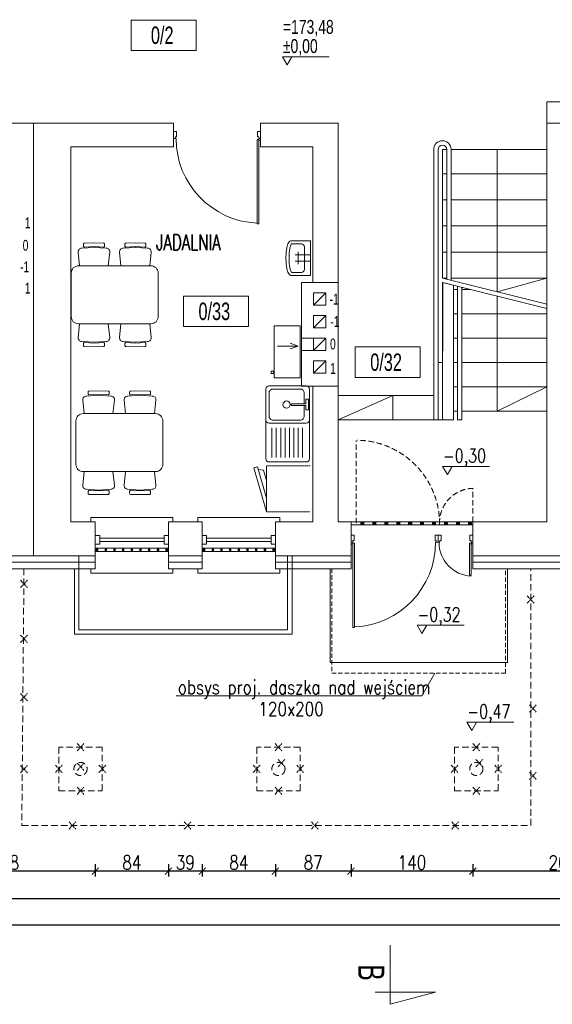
# Model space of a CAD drawing. Header units: millimetres. Extents: x 6354466 to 6508314, y -1889048 to -1342748.
# Tile 56 of 134: x 6389261 to 6395384, y -1765848 to -1754533. Entities that reach past the tile are written whole.
import ezdxf
from ezdxf.enums import TextEntityAlignment as Align

# ---------------------------------------------------------------- set-up
doc = ezdxf.new("R2010")
doc.units = ezdxf.units.MM
doc.header["$PDMODE"] = 3
doc.header["$PDSIZE"] = 10
for name, pattern in [('CENTER', [50.8, 31.75, -6.35, 6.35, -6.35]), ('DASHED2', [0.375, 0.25, -0.125]), ('HIDDEN', [0.375, 0.25, -0.125])]:
    doc.linetypes.add(name, pattern=pattern)
for name, color, linetype, lineweight in [('drzwi istn', 163, 'Continuous', 5), ('L-2', 167, 'Continuous', 13), ('L-3', 10, 'Continuous', 18), ('L-4', 92, 'Continuous', 20), ('L-5', 152, 'Continuous', 9), ('L-AXIS', 10, 'CENTER', 18), ('L-DIM', 252, 'Continuous', 5), ('L-DRZWI', 146, 'Continuous', 13), ('L-ISTNIEJĄCE BUDYNKI', 167, 'Continuous', 5), ('L-OPIS', 142, 'Continuous', 9), ('L-Wyburzenia', 253, 'HIDDEN', 5), ('łóżka', 230, 'Continuous', 9)]:
    doc.layers.add(name, color=color, linetype=linetype, lineweight=lineweight)
doc.layers.add('L-9', color=11, linetype='Continuous', plot=False)
doc.styles.add('125', font='cdmsimpl.shx', dxfattribs={"width": 0.7, "height": 125})
doc.styles.add('160', font='simplex.shx', dxfattribs={"width": 0.8, "height": 160})
doc.styles.add('200', font='cdmsimpl.shx', dxfattribs={"width": 0.7, "height": 200})
doc.styles.add('250', font='cdmsimpl.shx', dxfattribs={"width": 0.7, "height": 250})
doc.styles.add('SIM-DIM', font='simplex.shx', dxfattribs={"width": 0.7, "bigfont": 'cdmbigpl.shx'})
doc.linetypes.add('BATTING', pattern='A,0.00254,-2.54,[134,ltypeshp.shx,S=2.54,R=0,X=-2.54,Y=0],-5.08,[134,ltypeshp.shx,S=2.54,R=180,X=2.54,Y=0],-2.54', length=10.16254)
doc.dimstyles.new('160', dxfattribs={"dimtxt": 160, "dimasz": 80, "dimexe": 60, "dimexo": 3, "dimgap": 18, "dimtad": 1, "dimdec": 0, "dimlfac": 0.1, "dimrnd": 1, "dimtxsty": '160', "dimblk": 'ARCHTICK', "dimcen": 2.5, "dimdle": 30, "dimadec": 0, "dimazin": 0, "dimtfac": 1, "dimtdec": 0, "dimtix": 1, "dimtmove": 2, "dimatfit": 0, "dimldrblk": 'NONE', "dimfxl": 0, "dimarcsym": 0})

# ---------------------------------------------------------------- blocks, each defined once
blk = doc.blocks.new('*U5')
for p, q in [((-5, 0), (-5, -5)), ((5, -5), (5, 0)), ((-5, -5), (5, -5)), ((-2, -5), (-2, -79)), ((2, -5), (2, -79)), ((-5, -84), (-5, -79)), ((-5, -79), (5, -79)), ((5, -79), (5, -84))]:
    blk.add_line(p, q)
blk = doc.blocks.new('PMUI_DRZWI8')
for p, q in [((-40, 50), (-40, 1020)), ((-40, 1020), (-20, 1020)), ((-20, 1020), (-20, 50)), ((-1000, -40), (-1000, 40)), ((-1000, 40), (-980, 40)), ((-980, 40), (-980, 20)), ((-980, 20), (-965, 20)), ((-965, 20), (-965, -40)), ((-20, 50), (-40, 50)), ((-20, 20), (-35, 20)), ((-35, 20), (-35, -40)), ((-20, 50), (-20, 60)), ((0, 40), (-20, 40)), ((-20, 40), (-20, 20)), ((-965, -40), (-1000, -40)), ((-35, -40), (0, -40))]:
    blk.add_line(p, q)
for points in [[(-20, 50), (-20, 1020)], [(0, -40), (0, 40)]]:
    blk.add_lwpolyline(points)
blk.add_circle((-10, 50), 10)
blk.add_arc((2, 39), 974, 92.7258, 179.9542)
blk = doc.blocks.new('PMUI_DRZWI9')
for p, q in [((-40, 50), (-40, 420)), ((-40, 420), (-20, 420)), ((-20, 420), (-20, 50)), ((-400, -40), (-400, 40)), ((-400, 40), (-380, 40)), ((-380, 40), (-380, 20)), ((-380, 20), (-365, 20)), ((-365, 20), (-365, -40)), ((-20, 50), (-40, 50)), ((-20, 20), (-35, 20)), ((-35, 20), (-35, -40)), ((-20, 50), (-20, 60)), ((0, 40), (-20, 40)), ((-20, 40), (-20, 20)), ((-365, -40), (-400, -40)), ((-35, -40), (0, -40))]:
    blk.add_line(p, q)
for points in [[(-20, 50), (-20, 420)], [(0, -40), (0, 40)]]:
    blk.add_lwpolyline(points)
blk.add_circle((-10, 50), 10)
blk.add_arc((1, 40), 390, 92.7258, 179.9542)
blk = doc.blocks.new('PMUI_DRZWI10')
for p, q in [((-1000, 40), (-1000, -40)), ((-965, 40), (-1000, 40)), ((-965, -20), (-965, 40)), ((-35, -20), (-35, 40)), ((-35, 40), (0, 40)), ((-1000, -40), (-980, -40)), ((-980, -40), (-980, -20)), ((-980, -20), (-965, -20)), ((-20, -50), (-40, -50)), ((-40, -50), (-40, -1020)), ((-20, -20), (-35, -20)), ((-20, -40), (-20, -20)), ((0, -40), (-20, -40)), ((-20, -50), (-20, -60)), ((-20, -1020), (-20, -50)), ((-40, -1020), (-20, -1020))]:
    blk.add_line(p, q)
for points in [[(0, 40), (0, -40)], [(-20, -50), (-20, -1020)]]:
    blk.add_lwpolyline(points)
blk.add_circle((-10, -50), 10)
blk.add_arc((2, -39), 974, 180.0458, 267.2742)
blk = doc.blocks.new('zlewwwf')
at = {"lineweight": 9}
for points in [[(124.5, 255.3), (124.5, 175.1)], [(171, 258.9), (127.9, 258.9)], [(132.5, 254), (132.5, 219.7)], [(137.5, 254), (137.5, 219.7)], [(142.5, 254), (142.5, 219.7)], [(147.5, 254), (147.5, 219.7)], [(152.5, 254), (152.5, 219.7)], [(157.5, 254), (157.5, 219.7)], [(162.5, 254), (162.5, 219.7)], [(167.5, 254), (167.5, 219.7)], [(174.4, 211.3), (174.4, 255.3)]]:
    blk.add_lwpolyline(points, dxfattribs=at)
blk.add_lwpolyline([(170.9, 171.6), (128, 171.6, -0.414214), (124.5, 175.1), (124.5, 210.9, -0.414214), (128, 214.4), (170.9, 214.4, -0.414214), (174.5, 210.9), (174.5, 175.1, -0.414214)], format="xyb", close=True)
blk.add_lwpolyline([(130.4, 192), (130.4, 179.9, 0.414214), (135.2, 175.1), (166.1, 175.1, 0.414214), (170.9, 179.9), (170.9, 206.1, 0.414214), (166.1, 210.9), (135.2, 210.9, 0.414214), (130.4, 206.1), (130.4, 194)], format="xyb")
blk.add_lwpolyline([(128.6, 194), (145.3, 194), (145.3, 192), (128.6, 192), (128.6, 186.9), (125.6, 186.9), (125.6, 199), (128.6, 199)], close=True)
at = {"linetype": 'Continuous'}
blk.add_circle((150.7, 193), 4.17, dxfattribs=at)
at = {"lineweight": 9}
for centre, start, end in [((128, 255.3), 87.4314, 180), ((170.9, 255.3), 0, 92.5686)]:
    blk.add_arc(centre, 3.57, start, end, dxfattribs=at)
blk = doc.blocks.new('LELELW2')
for points in [[(-29084.3, 5721.7), (-29094, 5721.2, -0.414214), (-29095.1, 5722.3), (-29095.1, 5724.2, -0.414214), (-29094, 5725.3), (-29084.5, 5725.6), (-29074.6, 5725.3, -0.414214), (-29073.5, 5724.2), (-29073.5, 5722.3, -0.414214), (-29074.6, 5721.2)], [(-29041.5, 5721.7), (-29031.8, 5721.2, 0.414214), (-29030.7, 5722.3), (-29030.7, 5724.2, 0.414214), (-29031.8, 5725.3), (-29041.3, 5725.6), (-29051.2, 5725.3, 0.414214), (-29052.3, 5724.2), (-29052.3, 5722.3, 0.414214), (-29051.2, 5721.2)], [(-29100.4, 5641.9), (-29025.4, 5641.9, 0.414214), (-29017.9, 5649.4), (-29017.9, 5694.4, 0.414214), (-29025.4, 5701.9), (-29100.4, 5701.9, 0.414214), (-29107.9, 5694.4), (-29107.9, 5649.4, 0.414214)], [(-29084.3, 5622), (-29094, 5622.5, 0.414214), (-29095.1, 5621.4), (-29095.1, 5619.5, 0.414214), (-29094, 5618.4), (-29084.5, 5618.1), (-29074.6, 5618.4, 0.414214), (-29073.5, 5619.5), (-29073.5, 5621.4, 0.414214), (-29074.6, 5622.5)], [(-29041.5, 5622), (-29031.8, 5622.5, -0.414214), (-29030.7, 5621.4), (-29030.7, 5619.5, -0.414214), (-29031.8, 5618.4), (-29041.3, 5618.1), (-29051.2, 5618.4, -0.414214), (-29052.3, 5619.5), (-29052.3, 5621.4, -0.414214), (-29051.2, 5622.5)]]:
    blk.add_lwpolyline(points, format="xyb", close=True)
for points in [[(-29099.1, 5701.9), (-29100.7, 5715.9, -0.447008), (-29097, 5720.1), (-29084.3, 5720.9, -0.436507)], [(-29084.3, 5720.9), (-29071.6, 5720.1, -0.447008), (-29067.9, 5715.9), (-29069.4, 5701.9, -0.382162)], [(-29041.5, 5720.9), (-29054.2, 5720.1, 0.447008), (-29057.9, 5715.9), (-29056.3, 5701.9, 0.382162)], [(-29026.6, 5701.9), (-29025.1, 5715.9, 0.447008), (-29028.8, 5720.1), (-29041.5, 5720.9, 0.436507)], [(-29099.1, 5641.9), (-29100.7, 5627.8, 0.447008), (-29097, 5623.6), (-29084.3, 5622.8, 0.436507)], [(-29084.3, 5622.8), (-29071.6, 5623.6, 0.447008), (-29067.9, 5627.8), (-29069.4, 5641.9, 0.382162)], [(-29041.5, 5622.8), (-29054.2, 5623.6, -0.447008), (-29057.9, 5627.8), (-29056.3, 5641.9, -0.382162)], [(-29026.6, 5641.9), (-29025.1, 5627.8, -0.447008), (-29028.8, 5623.6), (-29041.5, 5622.8, -0.436507)]]:
    blk.add_lwpolyline(points, format="xyb")
blk = doc.blocks.new('opis pom')
at = {"color": 0}
blk.add_lwpolyline([(252897, -40977), (253644, -40977), (253644, -41327), (252897, -41327)], close=True, dxfattribs=at)
at = {"layer": 'L-4', "lineweight": 30, "style": '250', "width": 0.7}
blk.add_attdef('2', text='', height=250, dxfattribs=at).set_placement((253252, -41152), align=Align.MIDDLE_CENTER)
blk = doc.blocks.new('LOD-WBUD')
at = {"linetype": 'DASHED2'}
for p, q in [((3, 60), (60, 60)), ((60, 0), (3, 0))]:
    blk.add_line(p, q, dxfattribs=at)
for p, q in [((60, 17.9), (72, 59)), ((60, 0), (76.8, 57.6)), ((60, 41.1), (63.9, 54.4)), ((71, 55.6), (63.9, 54.4)), ((72, 59), (76.8, 57.6))]:
    blk.add_line(p, q)
blk = doc.blocks.new('GTTG')
at = {"ltscale": 8}
blk.add_line((69307, -87536), (69307, -87010), dxfattribs=at)
at = {"ltscale": 8, "xscale": -8.771929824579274, "yscale": 8.771929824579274, "zscale": 8.771929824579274, "rotation": 180}
blk.add_blockref('LOD-WBUD', (68781, -87010), dxfattribs=at)
blk = doc.blocks.new('UMYW-40')
for p, q in [((-22.5, -24), (-22.5, 0)), ((-22.5, 0), (22.5, 0)), ((-18.5, -24), (-18.5, -12)), ((-14.5, -8), (14.5, -8)), ((-4, 0), (-4, -20)), ((4, 0), (4, -20)), ((18.5, -12), (18.5, -24)), ((22.5, 0), (22.5, -24)), ((8, -16), (-8, -16))]:
    blk.add_line(p, q)
for points in [[(-22.5, -24, 0.279373), (-19.7, -28.7, 0.067138), (-13.9, -30.7, 0.030914), (-8, -31.6, 0.022334), (0, -32, 0.022334), (8, -31.6, 0.030914), (13.9, -30.7, 0.067138), (19.7, -28.7, 0.279373), (22.5, -24, 0.279373)], [(-18.5, -24, 0.279373), (-17.8, -25.1, 0.067138), (-13.1, -26.8, 0.030914), (-7.6, -27.7, 0.022334), (0, -28, 0.022334), (7.6, -27.7, 0.030914), (13.1, -26.8, 0.067138), (17.8, -25.1, 0.279373), (18.5, -24, 0.279373)]]:
    blk.add_lwpolyline(points, format="xyb")
for centre, start, end in [((-14.5, -12), 90, 180), ((14.5, -12), 0, 90)]:
    blk.add_arc(centre, 4, start, end)
blk = doc.blocks.new('_ArchTick')
at = {"color": 0, "linetype": 'ByBlock', "const_width": 0.15}
blk.add_lwpolyline([(-0.5, -0.5), (0.5, 0.5)], dxfattribs=at)
blk = doc.blocks.new('*D145')
at = {"layer": 'Defpoints', "color": 0, "transparency": 16777216}
for p in [(6394470, -1760843), (6396540, -1760843), (6394470, -1764318)]:
    blk.add_point(p, dxfattribs=at)
at = {"layer": 'L-DIM', "color": 0, "lineweight": -2, "ltscale": 10, "transparency": 16777216}
for p, q in [((6394470, -1764238), (6394470, -1764378)), ((6396540, -1764238), (6396540, -1764378)), ((6396570, -1764318), (6394440, -1764318))]:
    blk.add_line(p, q, dxfattribs=at)
at = {"layer": 'L-DIM', "color": 0, "linetype": 'ByBlock', "lineweight": -2, "transparency": 16777216, "xscale": 80, "yscale": 80, "zscale": 80, "rotation": 180}
blk.add_blockref('_ArchTick', (6394470, -1764318), dxfattribs=at)
at = {"layer": 'L-DIM', "color": 0, "linetype": 'ByBlock', "lineweight": -2, "transparency": 16777216, "xscale": 80, "yscale": 80, "zscale": 80}
blk.add_blockref('_ArchTick', (6396540, -1764318), dxfattribs=at)
at = {"layer": 'L-DIM', "color": 0, "ltscale": 10, "transparency": 16777216, "insert": (6395505, -1764220), "char_height": 160, "attachment_point": 5, "style": '160'}
blk.add_mtext('207', dxfattribs=at)
blk = doc.blocks.new('_None')
blk = doc.blocks.new('*D146')
at = {"layer": 'Defpoints', "color": 0, "transparency": 16777216}
for p in [(6393070, -1760843), (6394470, -1760843), (6393070, -1764318)]:
    blk.add_point(p, dxfattribs=at)
at = {"layer": 'L-DIM', "color": 0, "lineweight": -2, "ltscale": 10, "transparency": 16777216}
for p, q in [((6393070, -1764238), (6393070, -1764378)), ((6394470, -1764238), (6394470, -1764378)), ((6394500, -1764318), (6393040, -1764318))]:
    blk.add_line(p, q, dxfattribs=at)
at = {"layer": 'L-DIM', "color": 0, "linetype": 'ByBlock', "lineweight": -2, "transparency": 16777216, "xscale": 80, "yscale": 80, "zscale": 80, "rotation": 180}
blk.add_blockref('_ArchTick', (6393070, -1764318), dxfattribs=at)
at = {"layer": 'L-DIM', "color": 0, "linetype": 'ByBlock', "lineweight": -2, "transparency": 16777216, "xscale": 80, "yscale": 80, "zscale": 80}
blk.add_blockref('_ArchTick', (6394470, -1764318), dxfattribs=at)
at = {"layer": 'L-DIM', "color": 0, "ltscale": 10, "transparency": 16777216, "insert": (6393770, -1764220), "char_height": 160, "attachment_point": 5, "style": '160'}
blk.add_mtext('140', dxfattribs=at)
blk = doc.blocks.new('*D147')
at = {"layer": 'Defpoints', "color": 0, "transparency": 16777216}
for p in [(6392200, -1760843), (6393070, -1760843), (6392200, -1764318)]:
    blk.add_point(p, dxfattribs=at)
at = {"layer": 'L-DIM', "color": 0, "lineweight": -2, "ltscale": 10, "transparency": 16777216}
for p, q in [((6392200, -1764238), (6392200, -1764378)), ((6393070, -1764238), (6393070, -1764378)), ((6393100, -1764318), (6392170, -1764318))]:
    blk.add_line(p, q, dxfattribs=at)
at = {"layer": 'L-DIM', "color": 0, "linetype": 'ByBlock', "lineweight": -2, "transparency": 16777216, "xscale": 80, "yscale": 80, "zscale": 80, "rotation": 180}
blk.add_blockref('_ArchTick', (6392200, -1764318), dxfattribs=at)
at = {"layer": 'L-DIM', "color": 0, "linetype": 'ByBlock', "lineweight": -2, "transparency": 16777216, "xscale": 80, "yscale": 80, "zscale": 80}
blk.add_blockref('_ArchTick', (6393070, -1764318), dxfattribs=at)
at = {"layer": 'L-DIM', "color": 0, "ltscale": 10, "transparency": 16777216, "insert": (6392635, -1764220), "char_height": 160, "attachment_point": 5, "style": '160'}
blk.add_mtext('87', dxfattribs=at)
blk = doc.blocks.new('*D148')
at = {"layer": 'Defpoints', "color": 0, "transparency": 16777216}
for p in [(6391360, -1760843), (6392200, -1760843), (6391360, -1764318)]:
    blk.add_point(p, dxfattribs=at)
at = {"layer": 'L-DIM', "color": 0, "lineweight": -2, "ltscale": 10, "transparency": 16777216}
for p, q in [((6391360, -1764238), (6391360, -1764378)), ((6392200, -1764238), (6392200, -1764378)), ((6392230, -1764318), (6391330, -1764318))]:
    blk.add_line(p, q, dxfattribs=at)
at = {"layer": 'L-DIM', "color": 0, "linetype": 'ByBlock', "lineweight": -2, "transparency": 16777216, "xscale": 80, "yscale": 80, "zscale": 80, "rotation": 180}
blk.add_blockref('_ArchTick', (6391360, -1764318), dxfattribs=at)
at = {"layer": 'L-DIM', "color": 0, "linetype": 'ByBlock', "lineweight": -2, "transparency": 16777216, "xscale": 80, "yscale": 80, "zscale": 80}
blk.add_blockref('_ArchTick', (6392200, -1764318), dxfattribs=at)
at = {"layer": 'L-DIM', "color": 0, "ltscale": 10, "transparency": 16777216, "insert": (6391780, -1764220), "char_height": 160, "attachment_point": 5, "style": '160'}
blk.add_mtext('84', dxfattribs=at)
blk = doc.blocks.new('*D149')
at = {"layer": 'Defpoints', "color": 0, "transparency": 16777216}
for p in [(6390970, -1760843), (6391360, -1760843), (6390970, -1764318)]:
    blk.add_point(p, dxfattribs=at)
at = {"layer": 'L-DIM', "color": 0, "lineweight": -2, "ltscale": 10, "transparency": 16777216}
for p, q in [((6390970, -1764238), (6390970, -1764378)), ((6391360, -1764238), (6391360, -1764378)), ((6391390, -1764318), (6390940, -1764318))]:
    blk.add_line(p, q, dxfattribs=at)
at = {"layer": 'L-DIM', "color": 0, "linetype": 'ByBlock', "lineweight": -2, "transparency": 16777216, "xscale": 80, "yscale": 80, "zscale": 80, "rotation": 180}
blk.add_blockref('_ArchTick', (6390970, -1764318), dxfattribs=at)
at = {"layer": 'L-DIM', "color": 0, "linetype": 'ByBlock', "lineweight": -2, "transparency": 16777216, "xscale": 80, "yscale": 80, "zscale": 80}
blk.add_blockref('_ArchTick', (6391360, -1764318), dxfattribs=at)
at = {"layer": 'L-DIM', "color": 0, "ltscale": 10, "transparency": 16777216, "insert": (6391165, -1764220), "char_height": 160, "attachment_point": 5, "style": '160'}
blk.add_mtext('39', dxfattribs=at)
blk = doc.blocks.new('*D150')
at = {"layer": 'Defpoints', "color": 0, "transparency": 16777216}
for p in [(6390130, -1760843), (6390970, -1760843), (6390130, -1764318)]:
    blk.add_point(p, dxfattribs=at)
at = {"layer": 'L-DIM', "color": 0, "lineweight": -2, "ltscale": 10, "transparency": 16777216}
for p, q in [((6390130, -1764238), (6390130, -1764378)), ((6390970, -1764238), (6390970, -1764378)), ((6391000, -1764318), (6390100, -1764318))]:
    blk.add_line(p, q, dxfattribs=at)
at = {"layer": 'L-DIM', "color": 0, "linetype": 'ByBlock', "lineweight": -2, "transparency": 16777216, "xscale": 80, "yscale": 80, "zscale": 80, "rotation": 180}
blk.add_blockref('_ArchTick', (6390130, -1764318), dxfattribs=at)
at = {"layer": 'L-DIM', "color": 0, "linetype": 'ByBlock', "lineweight": -2, "transparency": 16777216, "xscale": 80, "yscale": 80, "zscale": 80}
blk.add_blockref('_ArchTick', (6390970, -1764318), dxfattribs=at)
at = {"layer": 'L-DIM', "color": 0, "ltscale": 10, "transparency": 16777216, "insert": (6390550, -1764220), "char_height": 160, "attachment_point": 5, "style": '160'}
blk.add_mtext('84', dxfattribs=at)
blk = doc.blocks.new('*D151')
at = {"layer": 'Defpoints', "color": 0, "transparency": 16777216}
for p in [(6388050, -1760843), (6390130, -1760843), (6388050, -1764318)]:
    blk.add_point(p, dxfattribs=at)
at = {"layer": 'L-DIM', "color": 0, "lineweight": -2, "ltscale": 10, "transparency": 16777216}
for p, q in [((6388050, -1764238), (6388050, -1764378)), ((6390130, -1764238), (6390130, -1764378)), ((6390160, -1764318), (6388020, -1764318))]:
    blk.add_line(p, q, dxfattribs=at)
at = {"layer": 'L-DIM', "color": 0, "linetype": 'ByBlock', "lineweight": -2, "transparency": 16777216, "xscale": 80, "yscale": 80, "zscale": 80, "rotation": 180}
blk.add_blockref('_ArchTick', (6388050, -1764318), dxfattribs=at)
at = {"layer": 'L-DIM', "color": 0, "linetype": 'ByBlock', "lineweight": -2, "transparency": 16777216, "xscale": 80, "yscale": 80, "zscale": 80}
blk.add_blockref('_ArchTick', (6390130, -1764318), dxfattribs=at)
at = {"layer": 'L-DIM', "color": 0, "ltscale": 10, "transparency": 16777216, "insert": (6389090, -1764220), "char_height": 160, "attachment_point": 5, "style": '160'}
blk.add_mtext('208', dxfattribs=at)
blk = doc.blocks.new('*D157')
at = {"layer": 'Defpoints', "color": 0, "ltscale": 10, "transparency": 16777216}
for p in [(6383200, -1760693), (6413415, -1760843), (6383200, -1764938)]:
    blk.add_point(p, dxfattribs=at)
at = {"layer": 'L-DIM', "color": 0, "lineweight": -2, "ltscale": 10, "transparency": 16777216}
for p, q in [((6413445, -1764938), (6383170, -1764938)), ((6383200, -1764858), (6383200, -1764998)), ((6413415, -1764858), (6413415, -1764998))]:
    blk.add_line(p, q, dxfattribs=at)
at = {"layer": 'L-DIM', "color": 0, "lineweight": -2, "ltscale": 10, "transparency": 16777216, "xscale": 80, "yscale": 80, "zscale": 80, "rotation": 180}
blk.add_blockref('_ArchTick', (6383200, -1764938), dxfattribs=at)
at = {"layer": 'L-DIM', "color": 0, "lineweight": -2, "ltscale": 10, "transparency": 16777216, "xscale": 80, "yscale": 80, "zscale": 80}
blk.add_blockref('_ArchTick', (6413415, -1764938), dxfattribs=at)
at = {"layer": 'L-DIM', "color": 0, "ltscale": 10, "transparency": 16777216, "insert": (6398308, -1764840), "char_height": 160, "attachment_point": 5, "style": '160'}
blk.add_mtext('3022', dxfattribs=at)
blk = doc.blocks.new('wyburzacz')
for points in [[(-42, 39), (42, -39)], [(42, 39), (-42, -39)]]:
    blk.add_lwpolyline(points)
blk = doc.blocks.new('*D462')
at = {"layer": 'Defpoints', "color": 0, "transparency": 16777216}
for p in [(6383200, -1760693), (6413415, -1760693), (6413415, -1764633)]:
    blk.add_point(p, dxfattribs=at)
at = {"layer": 'L-DIM', "color": 0, "lineweight": -2, "ltscale": 10, "transparency": 16777216}
for p, q in [((6383200, -1764553), (6383200, -1764693)), ((6413415, -1764553), (6413415, -1764693)), ((6383170, -1764633), (6413445, -1764633))]:
    blk.add_line(p, q, dxfattribs=at)
at = {"layer": 'L-DIM', "color": 0, "linetype": 'ByBlock', "lineweight": -2, "transparency": 16777216, "xscale": 80, "yscale": 80, "zscale": 80, "rotation": 180}
blk.add_blockref('_ArchTick', (6383200, -1764633), dxfattribs=at)
at = {"layer": 'L-DIM', "color": 0, "linetype": 'ByBlock', "lineweight": -2, "transparency": 16777216, "xscale": 80, "yscale": 80, "zscale": 80}
blk.add_blockref('_ArchTick', (6413415, -1764633), dxfattribs=at)
at = {"layer": 'L-DIM', "color": 0, "ltscale": 10, "transparency": 16777216, "insert": (6398308, -1764535), "char_height": 160, "attachment_point": 5, "style": '160'}
blk.add_mtext('3022', dxfattribs=at)

msp = doc.modelspace()

# ---------------------------------------------------------------- hatches: boundary and pattern name
at = {"layer": 'L-DRZWI'}
for points in [[(6393218.3, -1760338.3), (6393182.9, -1760338.3), (6393182.9, -1760303.4), (6393218.3, -1760303.4)], [(6393355.6, -1760338.3), (6393320.2, -1760338.3), (6393320.2, -1760303.4), (6393355.6, -1760303.4)], [(6393492.9, -1760338.3), (6393457.5, -1760338.3), (6393457.5, -1760303.4), (6393492.9, -1760303.4)], [(6393630.2, -1760338.3), (6393594.8, -1760338.3), (6393594.8, -1760303.4), (6393630.2, -1760303.4)], [(6393767.5, -1760338.3), (6393732.1, -1760338.3), (6393732.1, -1760303.4), (6393767.5, -1760303.4)], [(6393904.8, -1760338.3), (6393869.4, -1760338.3), (6393869.4, -1760303.4), (6393904.8, -1760303.4)], [(6394042.1, -1760338.3), (6394006.7, -1760338.3), (6394006.7, -1760303.4), (6394042.1, -1760303.4)], [(6394179.4, -1760338.3), (6394144, -1760338.3), (6394144, -1760303.4), (6394179.4, -1760303.4)], [(6394316.7, -1760338.3), (6394281.3, -1760338.3), (6394281.3, -1760303.4), (6394316.7, -1760303.4)], [(6394454, -1760338.3), (6394418.6, -1760338.3), (6394418.6, -1760303.4), (6394454, -1760303.4)]]:
    msp.add_hatch(color=256, dxfattribs=at).paths.add_polyline_path(points)

# ---------------------------------------------------------------- linework, layer by layer
at = {"layer": 'drzwi istn'}
for p, q in [((6390080.3, -1760303.4), (6390080.3, -1760253.4)), ((6390080.3, -1760253.4), (6391020.3, -1760253.4)), ((6391020.3, -1760253.4), (6391020.3, -1760303.4)), ((6391310.3, -1760303.4), (6391310.3, -1760253.4)), ((6391310.3, -1760253.4), (6392250.3, -1760253.4)), ((6392250.3, -1760253.4), (6392250.3, -1760303.4))]:
    msp.add_line(p, q, dxfattribs=at)
at = {"layer": 'L-2', "ltscale": 10}
for p, q in [((6395320.3, -1755723.4), (6395320.3, -1755475.7)), ((6395320.3, -1755475.7), (6395620.3, -1755475.7)), ((6395620.3, -1755723.4), (6395320.3, -1755723.4))]:
    msp.add_line(p, q, dxfattribs=at)
at = {"layer": 'L-2'}
for p, q in [((6393520, -1765167), (6393520, -1765848.5)), ((6394039.7, -1765710), (6393347.8, -1765710)), ((6393520, -1765848.5), (6394039.7, -1765710))]:
    msp.add_line(p, q, dxfattribs=at)
at = {"layer": 'L-3', "ltscale": 10}
for p, q in [((6390130.3, -1760693.4), (6388050.3, -1760693.4)), ((6390130.3, -1760843.4), (6390130.3, -1760693.4)), ((6391360.3, -1760693.4), (6390970.3, -1760693.4)), ((6390970.3, -1760843.4), (6390970.3, -1760693.4)), ((6391360.3, -1760693.4), (6391360.3, -1760843.4)), ((6393070.3, -1760693.4), (6392200.3, -1760693.4)), ((6392200.3, -1760843.4), (6392200.3, -1760693.4)), ((6393070.3, -1760693.4), (6393070.3, -1760843.4)), ((6396540.3, -1760693.4), (6394470.3, -1760693.4)), ((6394470.3, -1760843.4), (6394470.3, -1760693.4)), ((6388050.3, -1760843.4), (6390130.3, -1760843.4)), ((6391360.3, -1760843.4), (6390970.3, -1760843.4)), ((6393070.3, -1760843.4), (6392200.3, -1760843.4)), ((6396540.3, -1760843.4), (6394470.3, -1760843.4))]:
    msp.add_line(p, q, dxfattribs=at)
at = {"layer": 'L-3'}
for p, q in [((6389941.4, -1760693.4), (6389941.4, -1761543.4)), ((6392341.4, -1761543.4), (6392341.4, -1760693.4)), ((6392391.4, -1761593.4), (6392391.4, -1760693.4)), ((6389891.4, -1760843.4), (6389891.4, -1761593.4)), ((6392828.2, -1760843.4), (6392828.2, -1761918.4)), ((6394870.3, -1761918.4), (6394870.3, -1760843.4)), ((6389941.4, -1761543.4), (6392341.4, -1761543.4)), ((6389891.4, -1761593.4), (6392391.4, -1761593.4)), ((6392828.2, -1761918.4), (6394870.3, -1761918.4))]:
    msp.add_line(p, q, dxfattribs=at)
at = {"layer": 'L-3', "linetype": 'BATTING', "ltscale": 7}
for p, q in [((6390130.3, -1760768.4), (6388050.3, -1760768.4)), ((6391360.3, -1760768.4), (6390970.3, -1760768.4)), ((6393070.3, -1760768.4), (6392200.3, -1760768.4)), ((6396540.3, -1760768.4), (6394470.3, -1760768.4))]:
    msp.add_line(p, q, dxfattribs=at)
at = {"layer": 'L-3', "ltscale": 10}
for points in [[(6390130.3, -1760645.6), (6390970.3, -1760645.6), (6390970.3, -1760605.6), (6390130.3, -1760605.6)], [(6391360.3, -1760645.6), (6392200.3, -1760645.6), (6392200.3, -1760605.6), (6391360.3, -1760605.6)]]:
    msp.add_lwpolyline(points, close=True, dxfattribs=at)
at = {"layer": 'L-3', "linetype": 'HIDDEN', "ltscale": 200}
msp.add_lwpolyline([(6392847.5, -1760843.4), (6392847.5, -1762043.4), (6394847.5, -1762043.4), (6394847.5, -1760843.4)], dxfattribs=at)
at = {"layer": 'L-3', "ltscale": 10}
for centre, radius in [((6390150.3, -1760625.6), 12), ((6390150.3, -1760625.6), 11), ((6390150.3, -1760625.6), 10), ((6390150.3, -1760625.6), 9), ((6390150.3, -1760625.6), 8), ((6390150.3, -1760625.6), 7), ((6390150.3, -1760625.6), 6), ((6390150.3, -1760625.6), 5), ((6390150.3, -1760625.6), 4), ((6390150.3, -1760625.6), 3), ((6390150.3, -1760625.6), 3), ((6390150.3, -1760625.6), 2), ((6390150.3, -1760625.6), 1), ((6390250.3, -1760625.6), 12), ((6390250.3, -1760625.6), 11), ((6390250.3, -1760625.6), 10), ((6390250.3, -1760625.6), 9), ((6390250.3, -1760625.6), 8), ((6390250.3, -1760625.6), 7), ((6390250.3, -1760625.6), 6), ((6390250.3, -1760625.6), 5), ((6390250.3, -1760625.6), 4), ((6390250.3, -1760625.6), 3), ((6390250.3, -1760625.6), 3), ((6390250.3, -1760625.6), 2), ((6390250.3, -1760625.6), 1), ((6390350.3, -1760625.6), 12), ((6390350.3, -1760625.6), 11), ((6390350.3, -1760625.6), 10), ((6390350.3, -1760625.6), 9), ((6390350.3, -1760625.6), 8), ((6390350.3, -1760625.6), 7), ((6390350.3, -1760625.6), 6), ((6390350.3, -1760625.6), 5), ((6390350.3, -1760625.6), 4), ((6390350.3, -1760625.6), 3), ((6390350.3, -1760625.6), 3), ((6390350.3, -1760625.6), 2), ((6390350.3, -1760625.6), 1), ((6390450.3, -1760625.6), 12), ((6390450.3, -1760625.6), 11), ((6390450.3, -1760625.6), 10), ((6390450.3, -1760625.6), 9), ((6390450.3, -1760625.6), 8), ((6390450.3, -1760625.6), 7), ((6390450.3, -1760625.6), 6), ((6390450.3, -1760625.6), 5), ((6390450.3, -1760625.6), 4), ((6390450.3, -1760625.6), 3), ((6390450.3, -1760625.6), 3), ((6390450.3, -1760625.6), 2), ((6390450.3, -1760625.6), 1), ((6390550.3, -1760625.6), 12), ((6390550.3, -1760625.6), 11), ((6390550.3, -1760625.6), 10), ((6390550.3, -1760625.6), 9), ((6390550.3, -1760625.6), 8), ((6390550.3, -1760625.6), 7), ((6390550.3, -1760625.6), 6), ((6390550.3, -1760625.6), 5), ((6390550.3, -1760625.6), 4), ((6390550.3, -1760625.6), 3), ((6390550.3, -1760625.6), 3), ((6390550.3, -1760625.6), 2), ((6390550.3, -1760625.6), 1), ((6390650.3, -1760625.6), 12), ((6390650.3, -1760625.6), 11), ((6390650.3, -1760625.6), 10), ((6390650.3, -1760625.6), 9), ((6390650.3, -1760625.6), 8), ((6390650.3, -1760625.6), 7), ((6390650.3, -1760625.6), 6), ((6390650.3, -1760625.6), 5), ((6390650.3, -1760625.6), 4), ((6390650.3, -1760625.6), 3), ((6390650.3, -1760625.6), 3), ((6390650.3, -1760625.6), 2), ((6390650.3, -1760625.6), 1), ((6390750.3, -1760625.6), 12), ((6390750.3, -1760625.6), 11), ((6390750.3, -1760625.6), 10), ((6390750.3, -1760625.6), 9), ((6390750.3, -1760625.6), 8), ((6390750.3, -1760625.6), 7), ((6390750.3, -1760625.6), 6), ((6390750.3, -1760625.6), 5), ((6390750.3, -1760625.6), 4), ((6390750.3, -1760625.6), 3), ((6390750.3, -1760625.6), 3), ((6390750.3, -1760625.6), 2), ((6390750.3, -1760625.6), 1), ((6390850.3, -1760625.6), 12), ((6390850.3, -1760625.6), 11), ((6390850.3, -1760625.6), 10), ((6390850.3, -1760625.6), 9), ((6390850.3, -1760625.6), 8), ((6390850.3, -1760625.6), 7), ((6390850.3, -1760625.6), 6), ((6390850.3, -1760625.6), 5), ((6390850.3, -1760625.6), 4), ((6390850.3, -1760625.6), 3), ((6390850.3, -1760625.6), 3), ((6390850.3, -1760625.6), 2), ((6390850.3, -1760625.6), 1), ((6390950.3, -1760625.6), 12), ((6390950.3, -1760625.6), 11), ((6390950.3, -1760625.6), 10), ((6390950.3, -1760625.6), 9), ((6390950.3, -1760625.6), 8), ((6390950.3, -1760625.6), 7), ((6390950.3, -1760625.6), 6), ((6390950.3, -1760625.6), 5), ((6390950.3, -1760625.6), 4), ((6390950.3, -1760625.6), 3), ((6390950.3, -1760625.6), 3), ((6390950.3, -1760625.6), 2), ((6390950.3, -1760625.6), 1), ((6391380.3, -1760625.6), 12), ((6391380.3, -1760625.6), 11), ((6391380.3, -1760625.6), 10), ((6391380.3, -1760625.6), 9), ((6391380.3, -1760625.6), 8), ((6391380.3, -1760625.6), 7), ((6391380.3, -1760625.6), 6), ((6391380.3, -1760625.6), 5), ((6391380.3, -1760625.6), 4), ((6391380.3, -1760625.6), 3), ((6391380.3, -1760625.6), 3), ((6391380.3, -1760625.6), 2), ((6391380.3, -1760625.6), 1), ((6391480.3, -1760625.6), 12), ((6391480.3, -1760625.6), 11), ((6391480.3, -1760625.6), 10), ((6391480.3, -1760625.6), 9), ((6391480.3, -1760625.6), 8), ((6391480.3, -1760625.6), 7), ((6391480.3, -1760625.6), 6), ((6391480.3, -1760625.6), 5), ((6391480.3, -1760625.6), 4), ((6391480.3, -1760625.6), 3), ((6391480.3, -1760625.6), 3), ((6391480.3, -1760625.6), 2), ((6391480.3, -1760625.6), 1), ((6391580.3, -1760625.6), 12), ((6391580.3, -1760625.6), 11), ((6391580.3, -1760625.6), 10), ((6391580.3, -1760625.6), 9), ((6391580.3, -1760625.6), 8), ((6391580.3, -1760625.6), 7), ((6391580.3, -1760625.6), 6), ((6391580.3, -1760625.6), 5), ((6391580.3, -1760625.6), 4), ((6391580.3, -1760625.6), 3), ((6391580.3, -1760625.6), 3), ((6391580.3, -1760625.6), 2), ((6391580.3, -1760625.6), 1), ((6391680.3, -1760625.6), 12), ((6391680.3, -1760625.6), 11), ((6391680.3, -1760625.6), 10), ((6391680.3, -1760625.6), 9), ((6391680.3, -1760625.6), 8), ((6391680.3, -1760625.6), 7), ((6391680.3, -1760625.6), 6), ((6391680.3, -1760625.6), 5), ((6391680.3, -1760625.6), 4), ((6391680.3, -1760625.6), 3), ((6391680.3, -1760625.6), 3), ((6391680.3, -1760625.6), 2), ((6391680.3, -1760625.6), 1), ((6391780.3, -1760625.6), 12), ((6391780.3, -1760625.6), 11), ((6391780.3, -1760625.6), 10), ((6391780.3, -1760625.6), 9), ((6391780.3, -1760625.6), 8), ((6391780.3, -1760625.6), 7), ((6391780.3, -1760625.6), 6), ((6391780.3, -1760625.6), 5), ((6391780.3, -1760625.6), 4), ((6391780.3, -1760625.6), 3), ((6391780.3, -1760625.6), 3), ((6391780.3, -1760625.6), 2), ((6391780.3, -1760625.6), 1), ((6391880.3, -1760625.6), 12), ((6391880.3, -1760625.6), 11), ((6391880.3, -1760625.6), 10), ((6391880.3, -1760625.6), 9), ((6391880.3, -1760625.6), 8), ((6391880.3, -1760625.6), 7), ((6391880.3, -1760625.6), 6), ((6391880.3, -1760625.6), 5), ((6391880.3, -1760625.6), 4), ((6391880.3, -1760625.6), 3), ((6391880.3, -1760625.6), 3), ((6391880.3, -1760625.6), 2), ((6391880.3, -1760625.6), 1), ((6391980.3, -1760625.6), 12), ((6391980.3, -1760625.6), 11), ((6391980.3, -1760625.6), 10), ((6391980.3, -1760625.6), 9), ((6391980.3, -1760625.6), 8), ((6391980.3, -1760625.6), 7), ((6391980.3, -1760625.6), 6), ((6391980.3, -1760625.6), 5), ((6391980.3, -1760625.6), 4), ((6391980.3, -1760625.6), 3), ((6391980.3, -1760625.6), 3), ((6391980.3, -1760625.6), 2), ((6391980.3, -1760625.6), 1), ((6392080.3, -1760625.6), 12), ((6392080.3, -1760625.6), 11), ((6392080.3, -1760625.6), 10), ((6392080.3, -1760625.6), 9), ((6392080.3, -1760625.6), 8), ((6392080.3, -1760625.6), 7), ((6392080.3, -1760625.6), 6), ((6392080.3, -1760625.6), 5), ((6392080.3, -1760625.6), 4), ((6392080.3, -1760625.6), 3), ((6392080.3, -1760625.6), 3), ((6392080.3, -1760625.6), 2), ((6392080.3, -1760625.6), 1), ((6392180.3, -1760625.6), 12), ((6392180.3, -1760625.6), 11), ((6392180.3, -1760625.6), 10), ((6392180.3, -1760625.6), 9), ((6392180.3, -1760625.6), 8), ((6392180.3, -1760625.6), 7), ((6392180.3, -1760625.6), 6), ((6392180.3, -1760625.6), 5), ((6392180.3, -1760625.6), 4), ((6392180.3, -1760625.6), 3), ((6392180.3, -1760625.6), 3), ((6392180.3, -1760625.6), 2), ((6392180.3, -1760625.6), 1)]:
    msp.add_circle(centre, radius, dxfattribs=at)
at = {"layer": 'L-5'}
for p, q in [((6390080.3, -1760843.4), (6390080.3, -1760893.4)), ((6391020.3, -1760893.4), (6391020.3, -1760843.4)), ((6391310.3, -1760843.4), (6391310.3, -1760893.4)), ((6392250.3, -1760893.4), (6392250.3, -1760843.4)), ((6390080.3, -1760893.4), (6391020.3, -1760893.4)), ((6391310.3, -1760893.4), (6392250.3, -1760893.4))]:
    msp.add_line(p, q, dxfattribs=at)
at = {"layer": 'L-DRZWI', "linetype": 'HIDDEN', "lineweight": 5, "ltscale": 250}
for p, q in [((6393128.9, -1760320.7), (6393128.9, -1759369.7)), ((6394470.3, -1760303.4), (6394470.3, -1759923.2))]:
    msp.add_line(p, q, dxfattribs=at)
at = {"layer": 'L-DRZWI'}
for points in [[(6394470.3, -1760338.3), (6393070.3, -1760338.3), (6393070.3, -1760303.4), (6394470.3, -1760303.4)], [(6393218.3, -1760338.3), (6393182.9, -1760338.3), (6393182.9, -1760303.4), (6393218.3, -1760303.4)], [(6393355.6, -1760338.3), (6393320.2, -1760338.3), (6393320.2, -1760303.4), (6393355.6, -1760303.4)], [(6393492.9, -1760338.3), (6393457.5, -1760338.3), (6393457.5, -1760303.4), (6393492.9, -1760303.4)], [(6393630.2, -1760338.3), (6393594.8, -1760338.3), (6393594.8, -1760303.4), (6393630.2, -1760303.4)], [(6393767.5, -1760338.3), (6393732.1, -1760338.3), (6393732.1, -1760303.4), (6393767.5, -1760303.4)], [(6393904.8, -1760338.3), (6393869.4, -1760338.3), (6393869.4, -1760303.4), (6393904.8, -1760303.4)], [(6394042.1, -1760338.3), (6394006.7, -1760338.3), (6394006.7, -1760303.4), (6394042.1, -1760303.4)], [(6394179.4, -1760338.3), (6394144, -1760338.3), (6394144, -1760303.4), (6394179.4, -1760303.4)], [(6394316.7, -1760338.3), (6394281.3, -1760338.3), (6394281.3, -1760303.4), (6394316.7, -1760303.4)], [(6394454, -1760338.3), (6394418.6, -1760338.3), (6394418.6, -1760303.4), (6394454, -1760303.4)]]:
    msp.add_lwpolyline(points, close=True, dxfattribs=at)
at = {"layer": 'L-DRZWI', "linetype": 'HIDDEN', "lineweight": 5, "ltscale": 250}
for centre, radius, start, end in [((6393127.4, -1760326), 960.4, 359.2851, 89.00586), ((6394481.7, -1760312.7), 394.3, 90.99414, 180.7149)]:
    msp.add_arc(centre, radius, start, end, dxfattribs=at)
at = {"layer": 'L-ISTNIEJĄCE BUDYNKI'}
for p, q in [((6388880.3, -1755723.4), (6391030.3, -1755723.4)), ((6389420.3, -1755723.4), (6389420.3, -1760693.4)), ((6391030.3, -1755723.4), (6391030.3, -1755993.4)), ((6392030.3, -1755723.4), (6392030.3, -1755993.4)), ((6392030.3, -1755723.4), (6392920.3, -1755723.4)), ((6392920.3, -1755723.4), (6392920.3, -1760303.4)), ((6395320.3, -1755723.4), (6395320.3, -1760303.4)), ((6395320.3, -1755723.4), (6396750.3, -1755723.4)), ((6389850.3, -1755993.4), (6391030.3, -1755993.4)), ((6389850.3, -1755993.4), (6389850.3, -1760303.4)), ((6392030.3, -1755993.4), (6392630.3, -1755993.4)), ((6392630.3, -1755993.4), (6392630.3, -1757553.4)), ((6394020.3, -1759129.9), (6394020.3, -1756023.4)), ((6394070.3, -1759129.9), (6394070.3, -1756023.4)), ((6394120.3, -1757503.4), (6394120.3, -1756023.4)), ((6394120.3, -1756023.4), (6394170.3, -1756023.4)), ((6394170.3, -1757515.9), (6394170.3, -1756023.4)), ((6394220.3, -1756023.4), (6394750.3, -1756023.4)), ((6394220.3, -1757528.4), (6394220.3, -1756023.4)), ((6394750.3, -1756023.4), (6395320.3, -1756023.4)), ((6394750.3, -1756023.4), (6394750.3, -1757660.9)), ((6394120.3, -1756303.4), (6394170.3, -1756303.4)), ((6394220.3, -1756303.4), (6395320.3, -1756303.4)), ((6394120.3, -1756603.4), (6394170.3, -1756603.4)), ((6394220.3, -1756603.4), (6395320.3, -1756603.4)), ((6389850.3, -1757773.4), (6389850.3, -1756743.4)), ((6394120.3, -1756903.4), (6394170.3, -1756903.4)), ((6394220.3, -1756903.4), (6395320.3, -1756903.4)), ((6394120.3, -1757203.4), (6394170.3, -1757203.4)), ((6394220.3, -1757203.4), (6395320.3, -1757203.4)), ((6392500.3, -1757553.4), (6392920.3, -1757553.4)), ((6392500.3, -1757553.4), (6392500.3, -1758193.4)), ((6394120.3, -1757503.4), (6394170.3, -1757503.4)), ((6394120.3, -1757503.4), (6395320.3, -1757803.4)), ((6394120.3, -1759129.9), (6394120.3, -1757553.4)), ((6394120.3, -1757553.4), (6395320.3, -1757853.4)), ((6394220.3, -1757503.4), (6395320.3, -1757503.4)), ((6394750.3, -1757660.9), (6395320.3, -1757503.4)), ((6392640.3, -1757813.4), (6392780.3, -1757673.4)), ((6394295, -1757633.4), (6394248.9, -1757633.4)), ((6394295, -1759129.9), (6394295, -1757597)), ((6394345, -1759129.9), (6394345, -1757609.5)), ((6394440.3, -1757633.4), (6394345, -1757633.4)), ((6394750.3, -1757710.9), (6394750.3, -1759033.4)), ((6394295, -1757913.4), (6394248.9, -1757913.4)), ((6395320.3, -1757913.4), (6394345, -1757913.4)), ((6392640.3, -1758073.4), (6392780.3, -1757933.4)), ((6392460.7, -1758283.5), (6392372.1, -1758251.4)), ((6392500.3, -1758193.4), (6392780.3, -1758193.4)), ((6392500.3, -1758193.4), (6392500.3, -1758333.4)), ((6392640.3, -1758333.4), (6392780.3, -1758193.4)), ((6392780.3, -1758193.4), (6392780.3, -1758333.4)), ((6394295, -1758193.4), (6394248.9, -1758193.4)), ((6395320.3, -1758193.4), (6394345, -1758193.4)), ((6392225, -1758283.5), (6392460.7, -1758283.5)), ((6392460.7, -1758283.5), (6392372.1, -1758315.6)), ((6392500.3, -1758333.4), (6392500.3, -1758743.4)), ((6392780.3, -1758333.4), (6392500.3, -1758333.4)), ((6392640.3, -1758593.4), (6392780.3, -1758453.4)), ((6394120.3, -1758473.4), (6394070.3, -1758473.4)), ((6394295, -1758473.4), (6394248.9, -1758473.4)), ((6395320.3, -1758473.4), (6394345, -1758473.4)), ((6392500.3, -1758743.4), (6392920.3, -1758743.4)), ((6392630.3, -1758743.4), (6392630.3, -1760303.4)), ((6394295, -1758753.4), (6394248.9, -1758753.4)), ((6395320.3, -1758753.4), (6394345, -1758753.4)), ((6394750.3, -1759033.4), (6395320.3, -1758753.4)), ((6394020.3, -1758849.9), (6392920.3, -1758849.9)), ((6393550.3, -1758849.9), (6392920.3, -1759129.9)), ((6393550.3, -1759129.9), (6393550.3, -1758849.9)), ((6394295, -1759033.4), (6394248.9, -1759033.4)), ((6395320.3, -1759033.4), (6394345, -1759033.4)), ((6393550.3, -1759129.9), (6392920.3, -1759129.9)), ((6394070.3, -1759129.9), (6393550.3, -1759129.9)), ((6394170.3, -1759129.9), (6394070.3, -1759129.9)), ((6394345, -1759129.9), (6394295, -1759129.9)), ((6389850.3, -1760303.4), (6390130.3, -1760303.4)), ((6390130.3, -1760303.4), (6390130.3, -1760693.4)), ((6390970.3, -1760303.4), (6391360.3, -1760303.4)), ((6390970.3, -1760303.4), (6390970.3, -1760693.4)), ((6391360.3, -1760303.4), (6391360.3, -1760693.4)), ((6392200.3, -1760303.4), (6392630.3, -1760303.4)), ((6392200.3, -1760303.4), (6392200.3, -1760693.4)), ((6392920.3, -1760303.4), (6393070.3, -1760303.4)), ((6393070.3, -1760303.4), (6393070.3, -1760693.4)), ((6394470.3, -1760303.4), (6395320.3, -1760303.4)), ((6394470.3, -1760303.4), (6394470.3, -1760693.4))]:
    msp.add_line(p, q, dxfattribs=at)
msp.add_lwpolyline([(6392390.6, -1754958.1), (6392335.7, -1755053.2), (6392280.8, -1754958.1), (6392819.7, -1754958.1)], dxfattribs=at)
for points in [[(6394123.8, -1757554.2), (6394248.9, -1757585.5), (6394248.9, -1759129.9), (6394120.3, -1759129.9)], [(6392640.3, -1757813.4), (6392780.3, -1757813.4), (6392780.3, -1757673.4), (6392640.3, -1757673.4)], [(6392640.3, -1758073.4), (6392780.3, -1758073.4), (6392780.3, -1757933.4), (6392640.3, -1757933.4)], [(6392640.3, -1758333.4), (6392780.3, -1758333.4), (6392780.3, -1758193.4), (6392640.3, -1758193.4)], [(6392640.3, -1758593.4), (6392780.3, -1758593.4), (6392780.3, -1758453.4), (6392640.3, -1758453.4)]]:
    msp.add_lwpolyline(points, close=True, dxfattribs=at)
for radius in [100, 50]:
    msp.add_arc((6394120.3, -1756023.4), radius, 0, 180, dxfattribs=at)
at = {"layer": 'L-OPIS'}
for p, q in [((6393883.4, -1762305), (6394032.8, -1762043.4)), ((6391058.8, -1762305), (6393883.4, -1762305))]:
    msp.add_line(p, q, dxfattribs=at)
for points in [[(6394232.3, -1759665.8), (6394177.4, -1759760.9), (6394122.5, -1759665.8), (6394661.5, -1759665.8)], [(6393940, -1761490), (6393885.1, -1761585.2), (6393830.2, -1761490), (6394369.2, -1761490)], [(6394512.9, -1762605.9), (6394458, -1762701), (6394403.1, -1762605.9), (6394942.1, -1762605.9)]]:
    msp.add_lwpolyline(points, dxfattribs=at)
at = {"layer": 'L-Wyburzenia', "ltscale": 300}
msp.add_lwpolyline([(6389310.3, -1760843.4), (6389285.3, -1763793.4), (6395135.3, -1763793.4), (6395135.3, -1760843.4)], dxfattribs=at)
for points in [[(6389710.3, -1763393.4), (6390210.3, -1763393.4), (6390210.3, -1762893.4), (6389710.3, -1762893.4)], [(6391985.3, -1763393.4), (6392485.3, -1763393.4), (6392485.3, -1762893.4), (6391985.3, -1762893.4)], [(6394260.3, -1763393.4), (6394760.3, -1763393.4), (6394760.3, -1762893.4), (6394260.3, -1762893.4)]]:
    msp.add_lwpolyline(points, close=True, dxfattribs=at)
for centre in [(6389960.3, -1763143.4), (6392235.3, -1763143.4), (6394510.3, -1763143.4)]:
    msp.add_circle(centre, 75.8, dxfattribs=at)
at = {"layer": 'łóżka', "ltscale": 8}
for points in [[(6392484.7, -1758050.4), (6392484.7, -1758650.4), (6392184.7, -1758650.4), (6392184.7, -1758050.4)], [(6392150.2, -1758598.5), (6392177.2, -1758598.5), (6392177.2, -1758571.5), (6392150.2, -1758571.5)]]:
    msp.add_lwpolyline(points, close=True, dxfattribs=at)

# ---------------------------------------------------------------- block references
at = {"layer": 'drzwi istn'}
msp.add_blockref('PMUI_DRZWI10', (6392030.3, -1755858.4), dxfattribs=at)
at = {"layer": 'drzwi istn', "xscale": -10, "yscale": 10, "zscale": 10, "rotation": 270}
for p in [(6390970.3, -1760509.7), (6392200.3, -1760509.7)]:
    msp.add_blockref('*U5', p, dxfattribs=at)
at = {"layer": 'drzwi istn', "rotation": 180}
msp.add_blockref('PMUI_DRZWI8', (6393070.3, -1760498.4), dxfattribs=at)
at = {"layer": 'drzwi istn', "xscale": -1, "rotation": 179.9999999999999}
msp.add_blockref('PMUI_DRZWI9', (6394470.3, -1760498.4), dxfattribs=at)
at = {"layer": 'L-5'}
ref = msp.add_blockref('opis pom', (6137647.2, -1713559.4), dxfattribs=at)
ref.add_attrib('2', '0/2', dxfattribs={"layer": 'L-4', "height": 200, "style": '200', "width": 0.7}).set_placement((6390899.5, -1754711.3), align=Align.MIDDLE_CENTER)
ref = msp.add_blockref('opis pom', (6138246.1, -1716732.1), dxfattribs=at)
ref.add_attrib('2', '0/33', dxfattribs={"layer": 'L-4', "height": 200, "style": '200', "width": 0.7}).set_placement((6391498.3, -1757884), align=Align.MIDDLE_CENTER)
ref = msp.add_blockref('opis pom', (6140220.8, -1717316.9), dxfattribs=at)
ref.add_attrib('2', '0/32', dxfattribs={"layer": 'L-4', "height": 200, "style": '200', "width": 0.7}).set_placement((6393473, -1758468.8), align=Align.MIDDLE_CENTER)
at = {"layer": 'L-AXIS', "color": 10, "linetype": 'ByBlock', "rotation": 89.99999999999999}
for p in [(6389310.3, -1761017.8), (6395135.3, -1761196.1), (6389310.3, -1761648.9), (6389310.3, -1762318.4), (6395160.3, -1762448.8), (6389960.3, -1762893.4), (6392235.3, -1762893.4), (6394510.3, -1762893.4), (6389310.3, -1763144.8), (6389710.3, -1763143.4), (6389960.3, -1763118), (6390210.3, -1763143.4), (6391985.3, -1763143.4), (6392269.9, -1763076), (6392485.3, -1763143.4), (6394260.3, -1763143.4), (6394544.9, -1763076), (6394760.3, -1763143.4), (6395160.3, -1763221.9), (6389960.3, -1763393.4), (6392235.3, -1763393.4), (6394510.3, -1763393.4), (6389866.9, -1763793.4), (6391190.7, -1763793.4), (6392652.6, -1763793.4), (6394266.6, -1763793.4)]:
    msp.add_blockref('wyburzacz', p, dxfattribs=at)
at = {"layer": 'łóżka', "ltscale": 8, "xscale": -11.11111111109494, "yscale": 11.11111111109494, "zscale": 11.11111111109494}
for p in [(6067432, -1820715.3), (6067485.6, -1822414.4)]:
    msp.add_blockref('LELELW2', p, dxfattribs=at)
at = {"layer": 'łóżka', "ltscale": 8}
for name, p, xscale, yscale, zscale, rotation in [('UMYW-40', (6392605.9, -1757272.4), -8.888888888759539, 8.888888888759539, 8.888888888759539, 269.9999997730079), ('zlewwwf', (6393836.1, -1757026), 10, 10, 10, 180)]:
    msp.add_blockref(name, p, dxfattribs=dict(at, xscale=xscale, yscale=yscale, zscale=zscale, rotation=rotation))
at = {"layer": 'łóżka', "ltscale": 8, "rotation": 180}
msp.add_blockref('GTTG', (6461405.6, -1847198), dxfattribs=at)

# ---------------------------------------------------------------- texts
at = {"layer": 'L-2', "style": '200', "width": 0.7}
msp.add_text('B', height=300, rotation=270, dxfattribs=at).set_placement((6393153.5, -1765390))
at = {"layer": 'L-9', "ltscale": 0.5, "style": 'SIM-DIM', "width": 0.7}
msp.add_text('JADALNIA', height=180, dxfattribs=at).set_placement((6390827.2, -1757179.9))
at = {"layer": 'L-ISTNIEJĄCE BUDYNKI', "style": '125', "width": 0.75}
for s, p in [('=173,48', (6392286.4, -1754695.4)), ('%%P0,00', (6392286.4, -1754915.5))]:
    msp.add_text(s, height=160, rotation=359.99848, dxfattribs=at).set_placement(p)
at = {"layer": 'L-ISTNIEJĄCE BUDYNKI', "style": '125', "width": 0.7}
for s, p in [('1', (6389320.2, -1756930.1, 0)), ('0', (6389295.7, -1757188.4, 0)), ('-1', (6389265.9, -1757434.7, 0)), ('1', (6389320.2, -1757679.6, 0)), ('-1', (6392824.3, -1757806, 0)), ('-1', (6392832.3, -1758064.5, 0)), ('0', (6392828.9, -1758322.1, 0)), ('1', (6392828.9, -1758602.7, 0))]:
    msp.add_text(s, height=125, dxfattribs=at).set_placement(p)
at = {"layer": 'L-OPIS', "style": '160', "width": 0.75}
for s, p in [('-0,30', (6394128.1, -1759623.2)), ('-0,32', (6393835.8, -1761447.4)), ('-0,47', (6394408.7, -1762563.2))]:
    msp.add_text(s, height=160, dxfattribs=at).set_placement(p)
at = {"layer": 'L-OPIS', "char_height": 160, "attachment_point": 1, "style": '160'}
for s, insert, width in [('obsys proj. daszka nad wejściem', (6391078.6, -1762123.5), 2915.425), ('120x200', (6392004.7, -1762375), 2444.394)]:
    msp.add_mtext(s, dxfattribs=dict(at, insert=insert, width=width))

# ---------------------------------------------------------------- dimensions: what is measured, and where the dimension line sits
at = {"layer": 'L-DIM', "ltscale": 10}
for base, p1, p2, picture, middle in [((6383200.3487778, -1764938.3074723), (6413415.3487778, -1760843.3827957), (6383200.3487778, -1760693.3827957), '*D157', (6398307.8487778, -1764840.3074723)), ((6413415.3487778, -1764632.7571858), (6383200.3487778, -1760693.3827957), (6413415.3487778, -1760693.3827957), '*D462', (6398307.8487778, -1764534.7571858)), ((6388050.3, -1764317.9), (6390130.3, -1760843.4), (6388050.3, -1760843.4), '*D151', (6389090.3, -1764219.9)), ((6390130.3, -1764317.9), (6390970.3, -1760843.4), (6390130.3, -1760843.4), '*D150', (6390550.3, -1764219.9)), ((6390970.3, -1764317.9), (6391360.3, -1760843.4), (6390970.3, -1760843.4), '*D149', (6391165.3, -1764219.9)), ((6391360.3, -1764317.9), (6392200.3, -1760843.4), (6391360.3, -1760843.4), '*D148', (6391780.3, -1764219.9)), ((6392200.3, -1764317.9), (6393070.3, -1760843.4), (6392200.3, -1760843.4), '*D147', (6392635.3, -1764219.9)), ((6393070.3, -1764317.9), (6394470.3, -1760843.4), (6393070.3, -1760843.4), '*D146', (6393770.3, -1764219.9)), ((6394470.3, -1764317.9), (6396540.3, -1760843.4), (6394470.3, -1760843.4), '*D145', (6395505.3, -1764219.9))]:
    dim = msp.add_linear_dim(base=base, p1=p1, p2=p2, dimstyle='160', override={"dimlfac": 0.1}, dxfattribs=at)
    dim.commit()
    dim.dimension.update_dxf_attribs({"geometry": picture, "text_midpoint": middle})

doc.saveas('drawing.dxf')
